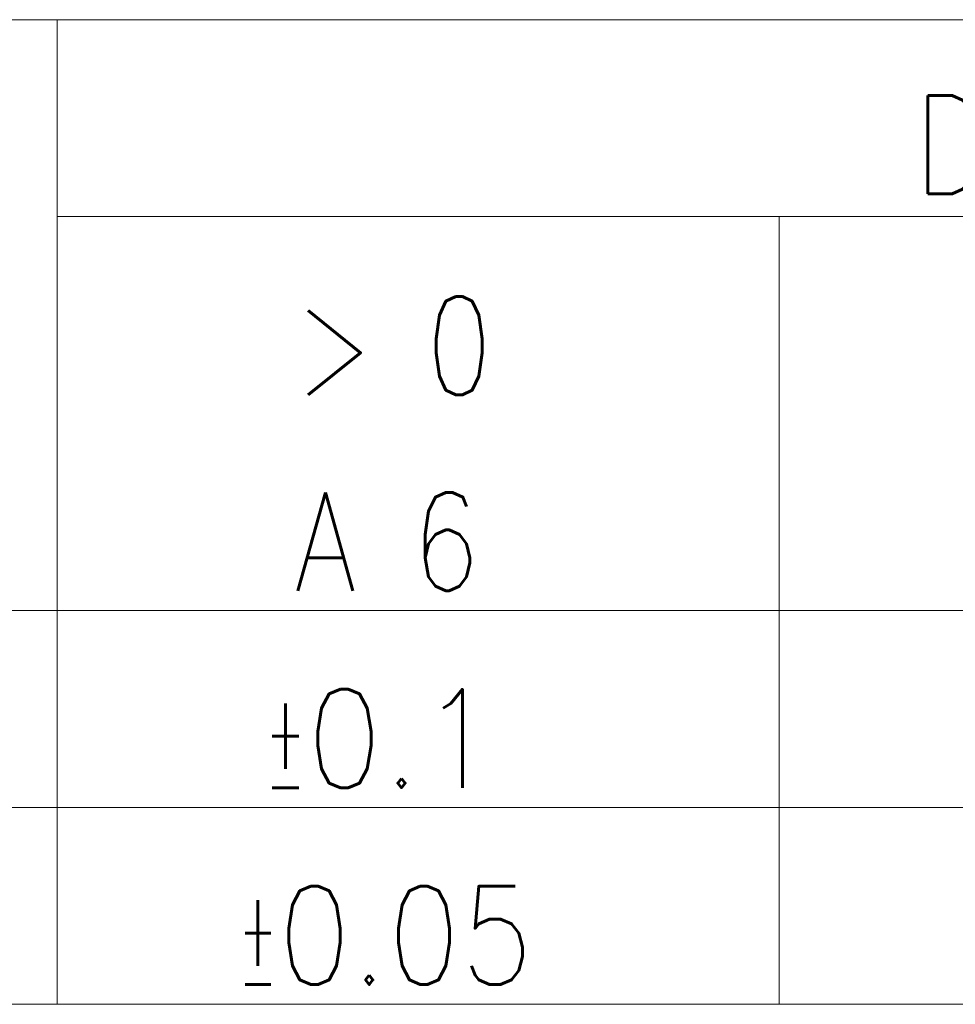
# Model space of a CAD drawing. Header units: millimetres. Extents: x 4 to 415, y -8563 to 292.
# Tile 186 of 256: x 239 to 254, y 20 to 35. Entities that reach past the tile are written whole.
import ezdxf

# ---------------------------------------------------------------- set-up
doc = ezdxf.new("R2010")
doc.units = ezdxf.units.MM
doc.layers.add('256', color=7, linetype='Continuous')
doc.styles.add('blockfont', font='simplex.shx')

msp = doc.modelspace()

# ---------------------------------------------------------------- linework, layer by layer
at = {"layer": '256', "color": 4, "linetype": 'Continuous', "lineweight": 18}
for p, q in [((225, 35), (415, 35)), ((240, 35), (240, 20)), ((240, 32), (295, 32)), ((251, 32), (251, 20)), ((225, 26), (240, 26)), ((240, 26), (251, 26)), ((251, 26), (262, 26)), ((225, 23), (240, 23)), ((240, 23), (251, 23)), ((251, 23), (262, 23))]:
    msp.add_line(p, q, dxfattribs=at)
at = {"layer": '256', "color": 3, "linetype": 'Continuous', "lineweight": 18}
for p, q in [((225, 20), (240, 20)), ((240, 20), (251, 20)), ((251, 20), (262, 20))]:
    msp.add_line(p, q, dxfattribs=at)

# ---------------------------------------------------------------- texts
at = {"layer": '256', "color": 4, "linetype": 'Continuous', "lineweight": 13, "char_height": 1.5, "line_spacing_factor": 0.903614, "style": 'blockfont'}
for s, insert, attachment_point in [('\\W0.8260;DIMENSIONAL GROUPS', (253.0501, 32.3462), 7), ('\\W0.7780;> 0', (245.1243, 29.2829), 8), ('\\W0.8145;A 6', (245.0312, 26.2994), 8), ('\\W0.9011;\\W0.4506;%%p\\W0.9011;0.1', (244.9283, 23.2994), 8), ('\\W0.8644;\\W0.4322;%%p\\W0.8644;0.05', (245.0058, 20.2994), 8)]:
    msp.add_mtext(s, dxfattribs=dict(at, insert=insert, attachment_point=attachment_point))

doc.saveas('drawing.dxf')
